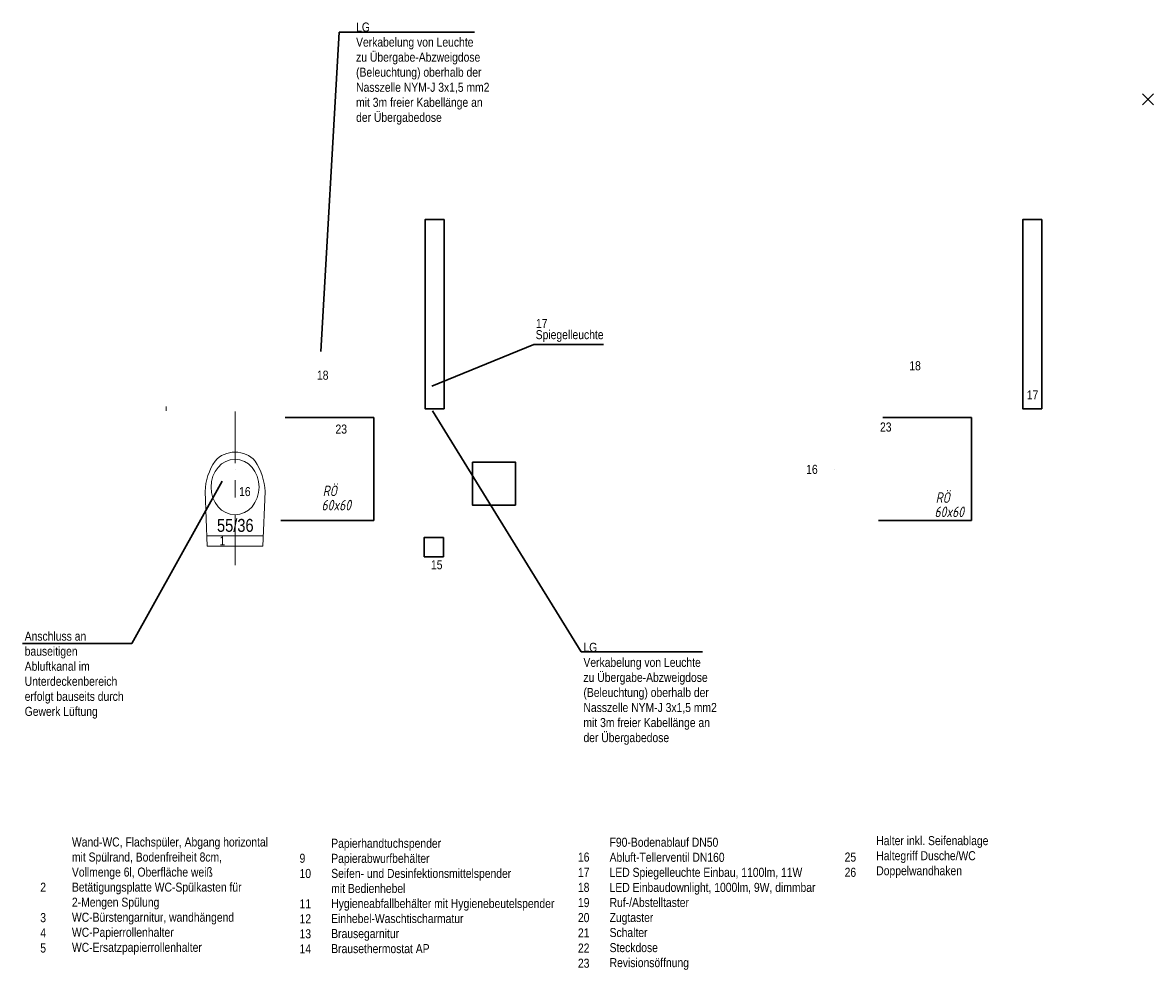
# Model space of a CAD drawing. Header units: metres. Extents: x 6.9 to 46.5, y -75.4 to -38.7.
# Tile 21 of 80: x 6.9 to 13.5, y -44.2 to -38.7. Entities that reach past the tile are written whole.
import ezdxf

# ---------------------------------------------------------------- set-up
doc = ezdxf.new("R2010")
doc.units = ezdxf.units.M
doc.header["$MEASUREMENT"] = 0
for name, pattern in [('DGN Style 2', [1.858454, 1.115072, -0.743382]), ('DGN Style 4', [2.975385, 1.486763, -0.743382, 0.001858, -0.743382]), ('STRICHPUNKT2_S5', [0.45, 0.3, -0.075, 0, -0.075])]:
    doc.linetypes.add(name, pattern=pattern)
for name, color, linetype, lineweight in [('ZWP_EX_BELEUCHTUNG', 7, 'Continuous', 30), ('ZWP_LX_AB_AUSLASS', 52, 'Continuous', 40), ('ZWP_REVIOEFFNUNG', 4, 'DGN Style 2', 30), ('ZWP_SX_2D_OBJEKT', 7, 'Continuous', 30), ('ZWP_SX_TEXT', 7, 'Continuous', 0)]:
    doc.layers.add(name, color=color, linetype=linetype, lineweight=lineweight)
doc.styles.add('ARIALNARROW', font='ARIALN.TTF')
doc.styles.add('ZWP 1 50', font='isocpeui.ttf', dxfattribs={"width": 0.8, "height": 0.125})

# ---------------------------------------------------------------- blocks, each defined once
blk = doc.blocks.new('*U105')
at = {"layer": 'ZWP_SX_TEXT', "color": 7, "linetype": 'Continuous', "lineweight": 30}
for p, q in [((-0.032, 0.032), (0.032, -0.032)), ((-0.032, -0.032), (0.032, 0.032))]:
    blk.add_line(p, q, dxfattribs=at)
blk = doc.blocks.new('OUTLET_1')
at = {"layer": 'ZWP_LX_AB_AUSLASS', "linetype": 'DGN Style 4', "lineweight": 0}
for p, q in [((0, 0, 0.005), (0, 0, 0.015)), ((0, 0), (0, 0, 0.005)), ((0, 0, 0.015), (0, 0, 0.065))]:
    blk.add_line(p, q, dxfattribs=at)
blk = doc.blocks.new('COMPLEXOBJECT_0_1')
at = {"color": 0, "linetype": 'Continuous', "lineweight": 13}
for p, q in [((-97.4462, 26.9732), (-97.7649, 26.9862)), ((-97.5066, 26.6481), (-97.5066, 26.974)), ((-97.4462, 26.9732), (-97.4462, 26.6506)), ((-97.4462, 26.6506), (-97.7649, 26.6375)), ((-98.2587, 26.4119), (-98.2337, 26.4119))]:
    blk.add_line(p, q, dxfattribs=at)
at = {"color": 0, "linetype": 'STRICHPUNKT2_S5', "lineweight": 13}
blk.add_line((-98.23, 26.8119), (-97.3362, 26.8119), dxfattribs=at)
blk.add_line((-98.23, 26.8119), (-97.3362, 26.8119), dxfattribs=at)
at = {"color": 0, "linetype": 'Continuous', "lineweight": 13}
for centre, radius, start, end in [((-97.7505, 26.6432), 0.3433, 92.4047, 123.90482), ((-97.8472, 26.8173), 0.1459, 130.55012, 182.13315), ((-97.8472, 26.8065), 0.1459, 177.86682, 229.44988), ((-97.7505, 26.9806), 0.3433, 236.0956, 267.59547)]:
    blk.add_arc(centre, radius, start, end, dxfattribs=at)
blk.add_ellipse((-97.7909, 26.8119), major_axis=(-0.1618, 0), ratio=0.863636, dxfattribs=at)
at = {"color": 0, "linetype": 'Continuous', "lineweight": 13, "insert": (-97.5293, 26.8133), "char_height": 0.075, "width": 0.251348, "attachment_point": 8, "rotation": 90, "style": 'ARIALNARROW'}
blk.add_mtext('\\H1x;\\W0.99;55/36', dxfattribs=at)

msp = doc.modelspace()

# ---------------------------------------------------------------- linework, layer by layer
at = {"layer": 'ZWP_REVIOEFFNUNG'}
for points in [[(8.9666, -41.5937, 1.3765), (8.9666, -40.9937, 1.3765), (8.3666, -40.9937, 1.3765), (8.3666, -41.5937, 1.3765)], [(12.441, -41.5937, 1.3765), (12.441, -40.9937, 1.3765), (11.841, -40.9937, 1.3765), (11.841, -41.5937, 1.3765)]]:
    msp.add_3dface(points, dxfattribs=at)
at = {"layer": 'ZWP_SX_2D_OBJEKT', "color": 2, "linetype": 'Continuous'}
msp.add_3dface([(9.5395, -41.253, 2.5), (9.7895, -41.253, 2.5), (9.7895, -41.503, 2.5), (9.5395, -41.503, 2.5)], dxfattribs=at)
at = {"layer": 'ZWP_SX_2D_OBJEKT', "color": 7, "linetype": 'Continuous'}
msp.add_3dface([(9.2588, -41.8037, 0.1422), (9.3703, -41.8037, 0.1422), (9.3703, -41.6922, 0.1422), (9.2588, -41.6922, 0.1422)], dxfattribs=at)
at = {"layer": 'ZWP_SX_TEXT', "color": 7, "linetype": 'Continuous', "lineweight": 30}
for p, q in [((8.7643, -38.7534, 0.331), (8.6573, -40.6109, 0.331)), ((8.7643, -38.7534, 0.331), (9.5511, -38.7534, 0.331)), ((9.8968, -40.5698, 0.331), (9.3032, -40.8114, 0.331)), ((10.3012, -40.5698, 0.331), (9.8968, -40.5698, 0.331)), ((10.1712, -42.3565, 0.331), (9.3069, -40.9558, 0.331)), ((7.5587, -42.3088, 0.331), (8.0852, -41.3641, 0.331)), ((6.9246, -42.3088, 0.331), (7.5587, -42.3088, 0.331)), ((10.1712, -42.3565, 0.331), (10.8771, -42.3565, 0.331))]:
    msp.add_line(p, q, dxfattribs=at)

# ---------------------------------------------------------------- block references
at = {"layer": 'ZWP_LX_AB_AUSLASS', "linetype": 'Continuous', "rotation": 270}
for p in [(8.1595, -41.2937, 2.9913), (11.6438, -41.2937, 2.9913)]:
    msp.add_blockref('OUTLET_1', p, dxfattribs=at)
at = {"layer": 'ZWP_SX_2D_OBJEKT', "linetype": 'STRICHPUNKT2_S5', "lineweight": 13, "rotation": 270}
msp.add_blockref('COMPLEXOBJECT_0_1', (-18.6524, -139.1893, 0.7307), dxfattribs=at)
at = {"layer": 'ZWP_SX_TEXT', "color": 7, "linetype": 'Continuous', "lineweight": 30}
msp.add_blockref('*U105', (13.4657, -39.1442), dxfattribs=at)

# ---------------------------------------------------------------- texts
at = {"layer": 'ZWP_REVIOEFFNUNG', "linetype": 'Continuous', "char_height": 0.06125, "attachment_point": 4, "line_spacing_factor": 0.84, "style": 'ZWP 1 50'}
for s, insert in [('\\H1x;\\W0.8;\\C256;RÖ', (8.6692, -41.4208, 0.9551)), ('\\H1x;\\W0.8;\\C256;60x60', (8.6625, -41.5035, 0.9551)), ('\\H1x;\\W0.8;\\C256;RÖ', (12.2323, -41.46, 0.9551)), ('\\H1x;\\W0.8;\\C256;60x60', (12.2256, -41.5428, 0.9551))]:
    msp.add_mtext(s, dxfattribs=dict(at, insert=insert))
at = {"layer": 'ZWP_SX_TEXT', "color": 7, "linetype": 'Continuous', "lineweight": 0, "char_height": 0.0525, "attachment_point": 4, "style": 'ARIALNARROW'}
for s, insert in [('LG\\PVerkabelung von Leuchte\\Pzu Übergabe-Abzweigdose\\P(Beleuchtung) oberhalb der\\PNasszelle NYM-J 3x1,5 mm2\\Pmit 3m freier Kabellänge an\\Pder Übergabedose', (8.8631, -38.9939, 0.8093)), ('17', (9.9087, -40.4471, 0.4783)), ('Spiegelleuchte', (9.9071, -40.5201, 0.4783)), ('18', (12.079, -40.6936, -0.4452)), ('18', (8.6357, -40.7485, 0.4783)), ('17', (12.762, -40.863, 0.4783)), ('23', (11.9086, -41.0498, -0.4452)), ('23', (8.7433, -41.062, 0.4783)), ('16', (11.4794, -41.2961, -0.4452)), ('16', (8.183, -41.4251, 0.4783)), ('1', (8.0692, -41.7108, 0.4783)), ('15', (9.2984, -41.8507, 0.4783)), ('Anschluss an\\Pbauseitigen\\PAbluftkanal im\\PUnterdeckenbereich\\Perfolgt bauseits durch\\PGewerk Lüftung', (6.9367, -42.4925, 0.8093)), ('LG\\PVerkabelung von Leuchte\\Pzu Übergabe-Abzweigdose\\P(Beleuchtung) oberhalb der\\PNasszelle NYM-J 3x1,5 mm2\\Pmit 3m freier Kabellänge an\\Pder Übergabedose', (10.1847, -42.6011, 0.4783)), ('Wand-WC, Flachspüler, Abgang horizontal \\Pmit Spülrand, Bodenfreiheit 8cm,\\PVollmenge 6l, Oberfläche weiß\\PBetätigungsplatte WC-Spülkasten für \\P2-Mengen Spülung\\PWC-Bürstengarnitur, wandhängend\\PWC-Papierrollenhalter\\PWC-Ersatzpapierrollenhalter\\P', (7.2113, -43.7771, 0.4783)), ('Papierhandtuchspender\\PPapierabwurfbehälter\\PSeifen- und Desinfektionsmittelspender\\Pmit Bedienhebel\\PHygieneabfallbehälter mit Hygienebeutelspender\\PEinhebel-Waschtischarmatur\\PBrausegarnitur\\PBrausethermostat AP\\P', (8.7185, -43.7771, 0.4783)), ('F90-Bodenablauf DN50\\PAbluft-Tellerventil DN160\\PLED Spiegelleuchte Einbau, 1100lm, 11W\\PLED Einbaudownlight, 1000lm, 9W, dimmbar\\PRuf-/Abstelltaster\\PZugtaster\\PSchalter\\PSteckdose\\PRevisionsöffnung', (10.3367, -43.8223, 0.4783)), ('Halter inkl. Seifenablage\\PHaltegriff Dusche/WC\\PDoppelwandhaken', (11.8869, -43.5504, 0.4783)), ('9', (8.5345, -43.5578, 0.4783)), ('16', (10.1527, -43.5509, 0.4783)), ('25', (11.7029, -43.5509, 0.4783)), ('10', (8.5345, -43.6463, 0.4783)), ('17', (10.1527, -43.6393, 0.4783)), ('26', (11.7029, -43.6393, 0.4783)), ('2', (7.0272, -43.7261, 0.4783)), ('18', (10.1527, -43.727, 0.4783)), ('11', (8.5345, -43.8221, 0.4783)), ('19', (10.1527, -43.8154, 0.4783)), ('3', (7.0272, -43.903, 0.4783)), ('12', (8.5345, -43.9096, 0.4783)), ('20', (10.1527, -43.9029, 0.4783)), ('4', (7.0272, -43.9914, 0.4783)), ('13', (8.5345, -43.9971, 0.4783)), ('21', (10.1527, -43.9914, 0.4783)), ('5', (7.0272, -44.0798, 0.4783)), ('14', (8.5345, -44.0846, 0.4783)), ('22', (10.1527, -44.0798, 0.4783)), ('23', (10.1527, -44.1682, 0.4783))]:
    msp.add_mtext(s, dxfattribs=dict(at, insert=insert))

# ---------------------------------------------------------------- meshes
at = {"layer": 'ZWP_EX_BELEUCHTUNG', "linetype": 'Continuous'}
mesh = msp.add_polyface(dxfattribs=at)
corners = [(9.2645, -40.943, 3.0063), (9.2645, -39.843, 3.0063), (9.3745, -40.943, 3.0063), (9.3745, -39.843, 3.0063), (9.2645, -39.843, 3.0703), (9.2645, -40.943, 3.0703), (9.3745, -39.843, 3.0703), (9.3745, -40.943, 3.0703)]
mesh.append_faces([[corners[k] for k in face] for face in [(0, 1, 3, 2), (4, 5, 7, 6), (1, 0, 5, 4), (0, 2, 7, 5), (2, 3, 6, 7), (3, 1, 4, 6)]])
mesh = msp.add_polyface(dxfattribs=at)
corners = [(12.7388, -40.943, 3.0063), (12.7388, -39.843, 3.0063), (12.8488, -40.943, 3.0063), (12.8488, -39.843, 3.0063), (12.7388, -39.843, 3.0703), (12.7388, -40.943, 3.0703), (12.8488, -39.843, 3.0703), (12.8488, -40.943, 3.0703)]
mesh.append_faces([[corners[k] for k in face] for face in [(0, 1, 3, 2), (4, 5, 7, 6), (1, 0, 5, 4), (0, 2, 7, 5), (2, 3, 6, 7), (3, 1, 4, 6)]])

doc.saveas('drawing.dxf')
